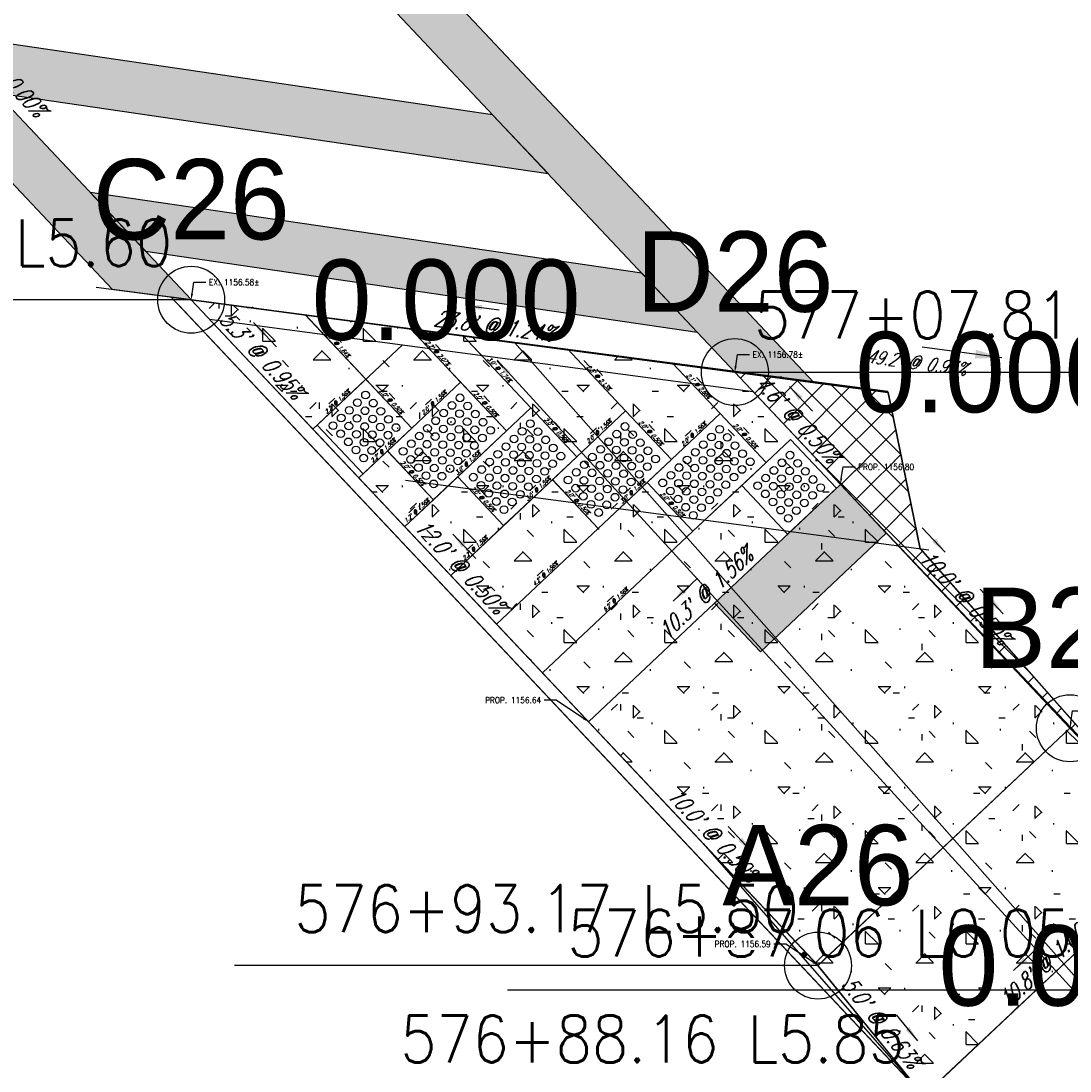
# Model space of a CAD drawing. Extents: x 167754 to 212748, y 396132 to 454338.
# Tile 5 of 150: x 175412 to 175443, y 419381 to 419413. Entities that reach past the tile are written whole.
import ezdxf
from ezdxf import colors
from ezdxf.entities.mleader import LeaderData, LeaderLine
from ezdxf.enums import TextEntityAlignment as Align
from ezdxf.math import Vec2, Vec3

# ---------------------------------------------------------------- set-up
doc = ezdxf.new("R2010")
doc.units = 0
doc.header["$MEASUREMENT"] = 0
doc.layers.get('0').update_dxf_attribs({"linetype": 'CONTINUOUS'})
for name, color, linetype, plot in [('0_3DP_MAT', 181, 'CONTINUOUS', False), ('0_EX. 3DP', 31, 'CONTINUOUS', False), ('0_QUANTITIES_PAVEMENT REMOVED', 130, 'CONTINUOUS', False)]:
    doc.layers.add(name, color=color, linetype=linetype, plot=plot)
for name, color, linetype in [('0_JLD_PR_3DP', 40, 'CONTINUOUS'), ('0_PNTS', 1, 'CONTINUOUS'), ('PM_P_CROSSWALK', 7, 'CONTINUOUS'), ('PM_P_STOP_LINE', 7, 'CONTINUOUS'), ('PNTDESC', 3, 'CONTINUOUS'), ('PNTELEV', 5, 'CONTINUOUS'), ('PNTNO', 7, 'CONTINUOUS'), ('PV_P_CURB', 3, 'CONTINUOUS'), ('PV_P_CURB_RAMP', 3, 'CONTINUOUS'), ('PV_P_CURB_RAMP_DOMES', 7, 'CONTINUOUS'), ('PV_P_CURB_RAMP_HATCH', 3, 'CONTINUOUS'), ('PV_P_GRADE_BREAKS', 3, 'CONTINUOUS'), ('PV_P_SAW_CUT_LINE', 110, 'CONTINUOUS'), ('SC_SCRATCH-6', 6, 'CONTINUOUS')]:
    doc.layers.add(name, color=color, linetype=linetype)
doc.styles.add('PTXT', font='TXT')
doc.styles.add('romans', font='romans.shx', dxfattribs={"width": 0.75, "oblique": 22.5})
doc.styles.get("Standard").update_dxf_attribs({"font": 'romans.shx', "width": 0.9})
doc.dimstyles.new('4P', dxfattribs={"dimscale": 4, "dimtxt": 0.14, "dimasz": 0.14, "dimexe": 0.05, "dimexo": 0.05, "dimgap": 0.05, "dimtad": 1, "dimzin": 0, "dimdsep": 46, "dimtxsty": 'romans', "dimcen": 0, "dimdle": 0.1, "dimclrd": 1, "dimclre": 1, "dimclrt": 7, "dimaunit": 1, "dimadec": 4, "dimazin": 0, "dimtfac": 1, "dimtmove": 0, "dimatfit": 2, "dimfxl": 1, "dimtvp": 1, "dimtolj": 1, "dimtzin": 0, "dimarcsym": 0})

# ---------------------------------------------------------------- blocks, each defined once
blk = doc.blocks.new('SPT4')
at = {"color": 0, "linetype": 'Continuous'}
blk.add_circle((0, 0), 0.5, dxfattribs=at)
blk = doc.blocks.new('SRVPNO1')
at = {"layer": 'PNTDESC', "style": 'PTXT'}
blk.add_attdef('DESC2', text='', height=1, dxfattribs=at).set_placement((0, -1.75), align=Align.CENTER)
at = {"layer": 'PNTELEV', "style": 'PTXT'}
blk.add_attdef('ELEV2', (1.5, -0.5), '', height=1, dxfattribs=at)
at = {"layer": 'PNTNO', "style": 'PTXT'}
blk.add_attdef('PT#', text='', height=1, dxfattribs=at).set_placement((0, 0.75), align=Align.CENTER)

msp = doc.modelspace()

# ---------------------------------------------------------------- hatches: boundary and pattern name
at = {"layer": 'PM_P_CROSSWALK', "transparency": 33554495}
h = msp.add_hatch(color=256, dxfattribs=at)
h.dxf.hatch_style = 1
h.paths.add_polyline_path([(175427.517, 419408.001), (175425.861, 419409.759), (175409.386, 419412.172), (175411.042, 419410.413)])
at = {"layer": 'PV_P_CURB_RAMP_HATCH', "transparency": 33554495}
h = msp.add_hatch(dxfattribs=at)
h.set_pattern_fill('CONCRE', color=256, scale=3, pattern_type=2)
h.set_pattern_definition([(0, (0, 0), (3, 3), [0.375, -2.625]), (90, (0, 0), (-3, 3), [0.375, -2.625]), (135, (0.375, 0), (-2.999999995, 2e-16), [0.5303301, -3.7123107]), (0, (0.375, 1.6875), (3, 3), [0.375, -2.625]), (45, (0.5625, 1.5), (0, 2.999999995), [0.2651649, -3.9774756]), (135, (0.5625, 1.5), (-2.999999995, 2e-16), [0.2651649, -3.9774756]), (0, (1.5, 2.4375), (3, 3), [0.5303301, -2.4696699]), (45, (1.5, 2.4375), (0, 2.999999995), [0.375, -3.8676408]), (135, (2.0303, 2.4375), (-2.999999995, 2e-16), [0.375, -3.8676408]), (90, (2.0625, 0.75), (-3, 3), [0.375, -2.625]), (45, (2.0625, 0.75), (0, 2.999999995), [0.2651649, -3.9774756]), (135, (2.25, 0.9375), (-2.999999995, 2e-16), [0.2651649, -3.9774756]), (0, (0.375, 0.75), (3, 3), [0.1875, -2.5125]), (0, (2.625, 1.5), (3, 3), [0.1875, -2.5125]), (90, (1.6875, 1.875), (-3, 3), [0.1875, -2.5125]), (135, (2.0625, 0.1875), (-2.999999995, 2e-16), [0.2651649, -3.9774756]), (135, (0.75, 2.25), (-2.999999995, 2e-16), [0.2651649, -3.9774756]), (45, (1.4062, 0.9844), (0, 2.999999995), [0.2651649, -3.9774756]), (90, (1.0312, 0.375), (-3, 3), [0.046875, -2.953125]), (90, (1.172, 1.6406), (-3, 3), [0.046875, -2.953125]), (90, (2.578, 2.1562), (-3, 3), [0.046875, -2.953125]), (90, (2.625, 0.5625), (-3, 3), [0.046875, -2.953125])])
h.paths.add_polyline_path([(175416.859, 419404.236), (175433.096, 419402.077), (175443.107, 419391.447), (175446.569, 419387.838), (175438.74, 419380.466), (175435.58, 419384.358)])

# ---------------------------------------------------------------- linework, layer by layer
at = {"layer": '0_3DP_MAT', "color": 211}
for points, elevation in [([(175423.448, 419400.405), (175420.267, 419403.783)], 1156.55), ([(175423.408, 419403.365), (175426.275, 419400.32)], 1156.55), ([(175424.978, 419403.157), (175427.003, 419401.006)], 1156.561), ([(175428.093, 419402.766), (175429.83, 419400.921)], 1156.519), ([(175431.227, 419402.355), (175432.657, 419400.836)], 1156.55), ([(175422.077, 419401.861), (175420.497, 419400.373)], 1156.55), ([(175432.657, 419400.836), (175431.201, 419399.465)], 1156.55), ([(175421.868, 419398.917), (175423.448, 419400.405)], 1156.55), ([(175423.239, 419397.462), (175426.275, 419400.32)], 1156.55), ([(175424.611, 419396.006), (175428.374, 419399.55)], 1156.55), ([(175446.569, 419387.838), (175439.008, 419380.718)], 1156.55), ([(175438.74, 419380.466), (175442.788, 419384.278)], 1156.55)]:
    msp.add_lwpolyline(points, dxfattribs=dict(at, elevation=elevation))
for points in [[(175422.077, 419401.861, 1156.664), (175420.261, 419403.794, 1156.621)], [(175424.904, 419401.776, 1156.706), (175423.397, 419403.383, 1156.66)], [(175427.003, 419401.006, 1156.731), (175424.967, 419403.177, 1156.68)], [(175429.83, 419400.921, 1156.772), (175428.093, 419402.766, 1156.719)], [(175431.22, 419402.356, 1156.758), (175432.657, 419400.836, 1156.814)], [(175420.497, 419400.373, 1156.631), (175422.077, 419401.861, 1156.664)], [(175423.448, 419400.405, 1156.674), (175422.077, 419401.861, 1156.664)], [(175423.448, 419400.405, 1156.674), (175424.904, 419401.776, 1156.706)], [(175424.904, 419401.776, 1156.706), (175426.275, 419400.32, 1156.716)], [(175428.374, 419399.55, 1156.741), (175427.003, 419401.006, 1156.731)], [(175428.374, 419399.55, 1156.741), (175429.83, 419400.921, 1156.772)], [(175429.017, 419397.408, 1156.736), (175430.473, 419398.78, 1156.767), (175431.201, 419399.465, 1156.782), (175432.657, 419400.836, 1156.814)], [(175431.201, 419399.465, 1156.782), (175429.83, 419400.921, 1156.772)], [(175432.657, 419400.836, 1156.814), (175434.029, 419399.38, 1156.824)], [(175421.865, 419398.921, 1156.641), (175422.718, 419399.721, 1156.659), (175423.448, 419400.405, 1156.674)], [(175423.238, 419397.463, 1156.651), (175424.091, 419398.264, 1156.669), (175424.819, 419398.949, 1156.684), (175426.275, 419400.32, 1156.716)], [(175422.718, 419399.721, 1156.659), (175424.091, 419398.264, 1156.669)], [(175424.61, 419396.006, 1156.661), (175426.19, 419397.493, 1156.694), (175428.374, 419399.55, 1156.741)], [(175433.301, 419398.695, 1156.808), (175434.029, 419399.38, 1156.824)], [(175424.819, 419398.949, 1156.684), (175426.19, 419397.493, 1156.694)], [(175429.017, 419397.408, 1156.736), (175427.646, 419398.865, 1156.726)], [(175430.473, 419398.78, 1156.767), (175431.845, 419397.324, 1156.777)], [(175431.845, 419397.324, 1156.777), (175433.301, 419398.695, 1156.808)], [(175429.017, 419397.408, 1156.736), (175425.982, 419394.55, 1156.671)], [(175431.845, 419397.324, 1156.777), (175427.351, 419393.095, 1156.681)]]:
    msp.add_polyline3d(points, dxfattribs=at)
at = {"layer": '0_EX. 3DP'}
for points, elevation in [([(175416.26, 419404.316), (175437.673, 419401.468)], 1156.84), ([(175423.26, 419398.845), (175438.89, 419396.767)], 1156.618)]:
    msp.add_lwpolyline(points, dxfattribs=dict(at, elevation=elevation))
msp.add_lwpolyline([(175426.524, 419402.951), (175457.946, 419367.428)], dxfattribs=at)
for points in [[(175416.5, 419404.061, 1156.618), (175456.04, 419362.112, 1156.282), (175490.076, 419326.184, 1156.311)], [(175497.373, 419333.195, 1156.227), (175462.837, 419369.436, 1156.144), (175438.629, 419396.819, 1156.578), (175437.664, 419401.51, 1156.838)], [(175438.74, 419380.466, 1156.43), (175446.569, 419387.838, 1156.44)]]:
    msp.add_polyline3d(points, dxfattribs=at)
at = {"layer": 'PM_P_CROSSWALK'}
msp.add_lwpolyline([(175427.517, 419408.001), (175425.861, 419409.759), (175409.386, 419412.172), (175411.042, 419410.413)], close=True, dxfattribs=at)
at = {"layer": 'PV_P_CURB_RAMP'}
msp.add_lwpolyline([(175416.859, 419404.236), (175433.096, 419402.077), (175443.107, 419391.447), (175446.569, 419387.838), (175438.74, 419380.466), (175435.58, 419384.358)], close=True, dxfattribs=at)
at = {"layer": 'PV_P_CURB_RAMP_DOMES', "elevation": 1156.55}
for points in [[(175420.621, 419400.49), (175422.077, 419401.861)], [(175420.621, 419400.49), (175422.077, 419401.861)], [(175423.448, 419400.405), (175422.077, 419401.861)], [(175424.904, 419401.776), (175422.72, 419399.72)], [(175426.275, 419400.32), (175424.904, 419401.776)], [(175427.003, 419401.006), (175424.819, 419398.949)], [(175428.374, 419399.55), (175427.003, 419401.006)], [(175429.83, 419400.921), (175427.646, 419398.864)], [(175431.201, 419399.465), (175429.83, 419400.921)], [(175432.657, 419400.836), (175430.473, 419398.78)], [(175434.029, 419399.38), (175432.657, 419400.836)], [(175421.992, 419399.034), (175420.621, 419400.49)], [(175420.621, 419400.49), (175421.992, 419399.034)], [(175421.992, 419399.034), (175423.448, 419400.405)], [(175424.091, 419398.264), (175426.275, 419400.32)], [(175433.301, 419398.695), (175434.757, 419400.066)], [(175433.301, 419398.695), (175434.757, 419400.066)], [(175424.091, 419398.264), (175422.72, 419399.72)], [(175426.19, 419397.493), (175428.374, 419399.55)], [(175429.017, 419397.408), (175431.201, 419399.465)], [(175431.845, 419397.324), (175434.029, 419399.38)], [(175426.19, 419397.493), (175424.819, 419398.949)], [(175429.017, 419397.408), (175427.646, 419398.864)], [(175431.845, 419397.324), (175430.473, 419398.78)], [(175434.672, 419397.239), (175433.301, 419398.695)], [(175433.301, 419398.695), (175434.672, 419397.239)]]:
    msp.add_lwpolyline(points, dxfattribs=at)
at = {"layer": 'PV_P_CURB_RAMP_DOMES'}
for centre in [(175422.066, 419401.391, 1156.55), (175424.887, 419401.307, 1156.55), (175421.581, 419400.934, 1156.55), (175421.824, 419401.163, 1156.55), (175422.052, 419400.92, 1156.55), (175422.295, 419401.149, 1156.55), (175422.523, 419400.906, 1156.55), (175424.645, 419401.079, 1156.55), (175425.115, 419401.065, 1156.55), (175421.339, 419400.706, 1156.55), (175421.81, 419400.692, 1156.55), (175422.28, 419400.678, 1156.55), (175422.751, 419400.664, 1156.55), (175424.16, 419400.622, 1156.55), (175424.402, 419400.851, 1156.55), (175424.63, 419400.608, 1156.55), (175424.873, 419400.836, 1156.55), (175425.101, 419400.594, 1156.55), (175425.344, 419400.822, 1156.55), (175425.572, 419400.58, 1156.55), (175421.097, 419400.478, 1156.55), (175421.567, 419400.464, 1156.55), (175422.038, 419400.45, 1156.55), (175422.509, 419400.435, 1156.55), (175422.979, 419400.421, 1156.55), (175423.917, 419400.394, 1156.55), (175424.388, 419400.38, 1156.55), (175424.859, 419400.366, 1156.55), (175425.33, 419400.352, 1156.55), (175425.8, 419400.337, 1156.55), (175426.744, 419400.308, 1156.55), (175426.986, 419400.537, 1156.55), (175427.214, 419400.294, 1156.55), (175429.813, 419400.452, 1156.55), (175432.641, 419400.367, 1156.55), (175421.325, 419400.235, 1156.55), (175421.553, 419399.993, 1156.55), (175421.796, 419400.221, 1156.55), (175422.024, 419399.979, 1156.55), (175422.266, 419400.207, 1156.55), (175422.495, 419399.965, 1156.55), (175422.737, 419400.193, 1156.55), (175423.675, 419400.166, 1156.55), (175424.146, 419400.152, 1156.55), (175424.616, 419400.137, 1156.55), (175425.087, 419400.123, 1156.55), (175425.558, 419400.109, 1156.55), (175426.501, 419400.08, 1156.55), (175426.972, 419400.066, 1156.55), (175427.443, 419400.052, 1156.55), (175429.329, 419399.995, 1156.55), (175429.571, 419400.224, 1156.55), (175429.799, 419399.981, 1156.55), (175430.042, 419400.21, 1156.55), (175430.27, 419399.967, 1156.55), (175432.398, 419400.139, 1156.55), (175432.869, 419400.125, 1156.55), (175421.781, 419399.751, 1156.55), (175422.252, 419399.736, 1156.55), (175423.19, 419399.709, 1156.55), (175423.433, 419399.937, 1156.55), (175423.661, 419399.695, 1156.55), (175423.903, 419399.923, 1156.55), (175424.132, 419399.681, 1156.55), (175424.374, 419399.909, 1156.55), (175424.602, 419399.667, 1156.55), (175424.845, 419399.895, 1156.55), (175425.073, 419399.653, 1156.55), (175425.315, 419399.881, 1156.55), (175426.259, 419399.852, 1156.55), (175426.73, 419399.838, 1156.55), (175427.2, 419399.824, 1156.55), (175427.671, 419399.81, 1156.55), (175429.086, 419399.767, 1156.55), (175429.557, 419399.753, 1156.55), (175430.028, 419399.739, 1156.55), (175430.498, 419399.725, 1156.55), (175431.913, 419399.682, 1156.55), (175432.156, 419399.911, 1156.55), (175432.384, 419399.668, 1156.55), (175432.626, 419399.896, 1156.55), (175432.855, 419399.654, 1156.55), (175433.097, 419399.882, 1156.55), (175433.325, 419399.64, 1156.55), (175422.01, 419399.508, 1156.55), (175423.418, 419399.467, 1156.55), (175423.889, 419399.453, 1156.55), (175424.36, 419399.438, 1156.55), (175424.831, 419399.424, 1156.55), (175425.774, 419399.395, 1156.55), (175426.017, 419399.624, 1156.55), (175426.245, 419399.381, 1156.55), (175426.487, 419399.609, 1156.55), (175426.716, 419399.367, 1156.55), (175426.958, 419399.595, 1156.55), (175427.186, 419399.353, 1156.55), (175427.429, 419399.581, 1156.55), (175427.657, 419399.339, 1156.55), (175427.899, 419399.567, 1156.55), (175428.844, 419399.539, 1156.55), (175429.314, 419399.525, 1156.55), (175429.785, 419399.511, 1156.55), (175430.256, 419399.496, 1156.55), (175430.727, 419399.482, 1156.55), (175431.671, 419399.454, 1156.55), (175432.142, 419399.44, 1156.55), (175432.612, 419399.426, 1156.55), (175433.083, 419399.412, 1156.55), (175433.554, 419399.398, 1156.55), (175434.504, 419399.368, 1156.55), (175434.746, 419399.596, 1156.55), (175434.974, 419399.354, 1156.55), (175423.647, 419399.224, 1156.55), (175424.117, 419399.21, 1156.55), (175424.588, 419399.196, 1156.55), (175425.532, 419399.167, 1156.55), (175426.002, 419399.153, 1156.55), (175426.473, 419399.139, 1156.55), (175426.944, 419399.125, 1156.55), (175427.415, 419399.111, 1156.55), (175428.359, 419399.082, 1156.55), (175428.601, 419399.31, 1156.55), (175428.83, 419399.068, 1156.55), (175429.072, 419399.296, 1156.55), (175429.3, 419399.054, 1156.55), (175429.543, 419399.282, 1156.55), (175429.771, 419399.04, 1156.55), (175430.013, 419399.268, 1156.55), (175430.242, 419399.026, 1156.55), (175430.484, 419399.254, 1156.55), (175431.428, 419399.226, 1156.55), (175431.899, 419399.212, 1156.55), (175432.37, 419399.197, 1156.55), (175432.841, 419399.183, 1156.55), (175433.311, 419399.169, 1156.55), (175434.261, 419399.139, 1156.55), (175434.732, 419399.125, 1156.55), (175435.203, 419399.111, 1156.55), (175423.875, 419398.982, 1156.55), (175424.103, 419398.739, 1156.55), (175424.346, 419398.968, 1156.55), (175425.289, 419398.939, 1156.55), (175425.518, 419398.696, 1156.55), (175425.76, 419398.925, 1156.55), (175426.231, 419398.91, 1156.55), (175426.701, 419398.896, 1156.55), (175427.172, 419398.882, 1156.55), (175428.116, 419398.854, 1156.55), (175428.587, 419398.84, 1156.55), (175429.058, 419398.826, 1156.55), (175429.529, 419398.812, 1156.55), (175429.999, 419398.797, 1156.55), (175430.944, 419398.769, 1156.55), (175431.186, 419398.997, 1156.55), (175431.414, 419398.755, 1156.55), (175431.657, 419398.983, 1156.55), (175431.885, 419398.741, 1156.55), (175432.127, 419398.969, 1156.55), (175432.356, 419398.727, 1156.55), (175432.598, 419398.955, 1156.55), (175432.826, 419398.713, 1156.55), (175433.069, 419398.941, 1156.55), (175434.019, 419398.911, 1156.55), (175434.489, 419398.897, 1156.55), (175434.96, 419398.883, 1156.55), (175435.431, 419398.869, 1156.55), (175425.746, 419398.454, 1156.55), (175425.988, 419398.682, 1156.55), (175426.217, 419398.44, 1156.55), (175426.459, 419398.668, 1156.55), (175426.687, 419398.426, 1156.55), (175426.93, 419398.654, 1156.55), (175428.345, 419398.611, 1156.55), (175428.815, 419398.597, 1156.55), (175429.286, 419398.583, 1156.55), (175429.757, 419398.569, 1156.55), (175431.172, 419398.527, 1156.55), (175431.643, 419398.513, 1156.55), (175432.113, 419398.498, 1156.55), (175432.584, 419398.484, 1156.55), (175433.776, 419398.683, 1156.55), (175434.005, 419398.44, 1156.55), (175434.247, 419398.669, 1156.55), (175434.475, 419398.426, 1156.55), (175434.718, 419398.654, 1156.55), (175434.946, 419398.412, 1156.55), (175435.189, 419398.64, 1156.55), (175435.417, 419398.398, 1156.55), (175435.659, 419398.626, 1156.55), (175425.974, 419398.211, 1156.55), (175426.445, 419398.197, 1156.55), (175428.573, 419398.369, 1156.55), (175428.801, 419398.127, 1156.55), (175429.044, 419398.355, 1156.55), (175429.272, 419398.113, 1156.55), (175429.514, 419398.341, 1156.55), (175431.4, 419398.284, 1156.55), (175431.871, 419398.27, 1156.55), (175432.342, 419398.256, 1156.55), (175434.233, 419398.198, 1156.55), (175434.704, 419398.184, 1156.55), (175435.174, 419398.17, 1156.55), (175426.202, 419397.969, 1156.55), (175429.03, 419397.884, 1156.55), (175431.628, 419398.042, 1156.55), (175431.857, 419397.799, 1156.55), (175432.099, 419398.028, 1156.55), (175434.461, 419397.955, 1156.55), (175434.932, 419397.941, 1156.55), (175434.69, 419397.713, 1156.55)]:
    msp.add_circle(centre, 0.115, dxfattribs=at)
at = {"layer": 'PV_P_GRADE_BREAKS', "elevation": 1156.631}
msp.add_lwpolyline([(175420.497, 419400.373), (175423.172, 419402.892)], dxfattribs=at)

# ---------------------------------------------------------------- texts
at = {"layer": '0_3DP_MAT', "color": 211, "style": 'romans', "oblique": 22.5, "width": 0.75}
for s, height, rotation, p in [("85.0' @ 0.00%", 0.48, 313.2822, (175410.988, 419410.951)), ("23.8' @ 1.24%", 0.48, 352.5218, (175425.865, 419403.22)), ("5.3' @ 0.95%", 0.48, 313.2822, (175418.795, 419402.414)), ("2.7' @ 1.64%", 0.12, 313.2006, (175421.198, 419402.855, 867.482)), ("2.2' @ 2.07%", 0.12, 313.1732, (175424.18, 419402.607, 867.512)), ("3.0' @ 1.74%", 0.12, 313.1725, (175426.018, 419402.111, 867.421)), ("2.5' @ 2.13%", 0.12, 313.2709, (175428.991, 419401.871, 867.559)), ("2.1' @ 2.68%", 0.12, 313.4104, (175431.971, 419401.623, 867.412)), ("4.6' @ 0.50%", 0.48, 313.2199, (175434.789, 419400.51)), ("2.2' @ 1.56%", 0.12, 43.2864, (175421.26, 419401.146, 867.486)), ("2.0' @ 0.50%", 0.12, 313.2822, (175422.791, 419401.161, 867.412)), ("2.0' @ 1.56%", 0.12, 43.2822, (175424.149, 419401.12, 867.517)), ("2.0' @ 0.50%", 0.12, 313.2822, (175425.619, 419401.076, 867.412)), ("2.0' @ 0.50%", 0.12, 313.2822, (175427.718, 419400.305, 867.412)), ("2.0' @ 1.56%", 0.12, 43.2822, (175429.075, 419400.265, 867.568)), ("2.0' @ 0.50%", 0.12, 313.2822, (175430.545, 419400.221, 867.412)), ("2.0' @ 1.56%", 0.12, 43.2822, (175431.902, 419400.18, 867.599)), ("2.0' @ 0.50%", 0.12, 313.2822, (175433.372, 419400.136, 867.412)), ("2.2' @ 1.56%", 0.12, 43.152, (175422.63, 419399.691, 867.412)), ("3.0' @ 1.56%", 0.12, 43.2822, (175425.156, 419399.321, 867.412)), ("2.0' @ 0.50%", 0.12, 313.2843, (175423.434, 419399.019, 867.412)), ("3.0' @ 1.56%", 0.12, 43.2822, (175427.255, 419398.551, 867.412)), ("2.0' @ 0.50%", 0.12, 313.2818, (175425.534, 419398.249, 867.412)), ("2.0' @ 0.50%", 0.12, 313.2759, (175428.361, 419398.164, 867.548)), ("3.0' @ 1.56%", 0.12, 43.2822, (175430.082, 419398.466, 867.412)), ("1.2' @ 1.56%", 0.12, 43.171, (175423.637, 419397.893, 867.495)), ("2.0' @ 0.50%", 0.12, 313.2822, (175431.188, 419398.079, 867.412)), ("12.0' @ 0.50%", 0.48, 313.2822, (175424.727, 419396.115)), ("12.0' @ 0.50%", 0.48, 313.2822, (175424.727, 419396.115)), ("2.2' @ 1.56%", 0.12, 43.263, (175425.373, 419396.779, 867.508)), ("10.3' @ 1.56%", 0.48, 43.2822, (175432.376, 419395.297)), ("4.2' @ 1.56%", 0.12, 43.2799, (175427.472, 419396.008, 867.527)), ("6.2' @ 1.56%", 0.12, 43.2609, (175429.571, 419395.239, 867.547)), ("10.8' @ 1.00%", 0.48, 43.2822, (175442.545, 419384.268))]:
    msp.add_text(s, height=height, rotation=rotation, dxfattribs=at).set_placement(p, align=Align.CENTER)
at = {"layer": '0_3DP_MAT', "style": 'romans', "oblique": 22.5, "width": 0.75}
for s, rotation, p in [("10.0' @ 0.50%", 313.2822, (175439.792, 419395.193)), ("10.0' @ 0.50%", 313.2822, (175432.268, 419388.108)), ("5.0' @ 0.63%", 309.077, (175437.284, 419382.513))]:
    msp.add_text(s, height=0.48, rotation=rotation, dxfattribs=at).set_placement(p, align=Align.CENTER)
at = {"layer": '0_EX. 3DP', "style": 'romans', "oblique": 22.5, "width": 0.75}
msp.add_text("49.2' @ 0.93%", height=0.4, rotation=352.4254, dxfattribs=at).set_placement((175438.495, 419402.166), align=Align.CENTER)
at = {"layer": 'SC_SCRATCH-6', "width": 0.9}
for s, height, p in [('577+20.47 L5.60', 1.4, (175416.289, 419405.936)), ('577+19.03 L4.42', 0.014, (175418.703, 419404.007)), ('576+93.17 L5.50', 1.4, (175435.009, 419386.059)), ('576+87.06 L0.05', 1.4, (175443.163, 419385.325)), ('576+88.16 L5.85', 1.4, (175438.17, 419382.166))]:
    msp.add_text(s, height=height, dxfattribs=at).set_placement(p, align=Align.MIDDLE_RIGHT)
msp.add_text('577+07.81 R4.79', height=1.4, dxfattribs=at).set_placement((175433.666, 419403.777), align=Align.MIDDLE_LEFT)

# ---------------------------------------------------------------- leaders
at = {"layer": '0_3DP_MAT', "color": 211}
for points, override in [([(175425.068, 419404.063), (175426.059, 419403.932)], {"dimscale": 20, "dimtxt": 0.12, "dimasz": 0.024, "dimdec": 2}), ([(175418.722, 419403.558), (175419.408, 419402.83)], {"dimscale": 20, "dimtxt": 0.12, "dimasz": 0.024, "dimdec": 2}), ([(175421.177, 419403.144, 867.482), (175421.349, 419402.962, 867.482)], {"dimscale": 5, "dimtxt": 0.12, "dimasz": 0.024, "dimdec": 2}), ([(175424.159, 419402.896, 867.512), (175424.33, 419402.714, 867.512)], {"dimscale": 5, "dimtxt": 0.12, "dimasz": 0.024, "dimdec": 2}), ([(175426.001, 419402.397, 867.421), (175426.172, 419402.215, 867.421)], {"dimscale": 20, "dimtxt": 0.12, "dimasz": 0.024, "dimdec": 2}), ([(175428.97, 419402.16, 867.559), (175429.141, 419401.978, 867.559)], {"dimscale": 5, "dimtxt": 0.12, "dimasz": 0.024, "dimdec": 2}), ([(175431.949, 419401.913, 867.412), (175432.12, 419401.731, 867.412)], {"dimscale": 5, "dimtxt": 0.12, "dimasz": 0.024, "dimdec": 2}), ([(175434.728, 419401.643), (175435.412, 419400.914)], {"dimscale": 20, "dimtxt": 0.12, "dimasz": 0.024, "dimdec": 2}), ([(175422.77, 419401.45, 867.412), (175422.942, 419401.268, 867.412)], {"dimscale": 5, "dimtxt": 0.12, "dimasz": 0.024, "dimdec": 2}), ([(175425.597, 419401.365, 867.412), (175425.769, 419401.183, 867.412)], {"dimscale": 5, "dimtxt": 0.12, "dimasz": 0.024, "dimdec": 2}), ([(175420.97, 419401.125, 867.486), (175421.152, 419401.297, 867.486)], {"dimscale": 5, "dimtxt": 0.12, "dimasz": 0.024, "dimdec": 2}), ([(175423.859, 419401.099, 867.517), (175424.041, 419401.27, 867.517)], {"dimscale": 5, "dimtxt": 0.12, "dimasz": 0.024, "dimdec": 2}), ([(175427.697, 419400.595, 867.412), (175427.868, 419400.413, 867.412)], {"dimscale": 5, "dimtxt": 0.12, "dimasz": 0.024, "dimdec": 2}), ([(175428.786, 419400.244, 867.568), (175428.968, 419400.415, 867.568)], {"dimscale": 5, "dimtxt": 0.12, "dimasz": 0.024, "dimdec": 2}), ([(175430.524, 419400.51, 867.412), (175430.695, 419400.328, 867.412)], {"dimscale": 5, "dimtxt": 0.12, "dimasz": 0.024, "dimdec": 2}), ([(175433.351, 419400.425, 867.412), (175433.522, 419400.243, 867.412)], {"dimscale": 5, "dimtxt": 0.12, "dimasz": 0.024, "dimdec": 2}), ([(175431.613, 419400.159, 867.599), (175431.795, 419400.33, 867.599)], {"dimscale": 5, "dimtxt": 0.12, "dimasz": 0.024, "dimdec": 2}), ([(175422.341, 419399.67, 867.412), (175422.523, 419399.841, 867.412)], {"dimscale": 5, "dimtxt": 0.12, "dimasz": 0.024, "dimdec": 2}), ([(175424.87, 419399.303, 867.412), (175425.052, 419399.474, 867.412)], {"dimscale": 5, "dimtxt": 0.12, "dimasz": 0.024, "dimdec": 2}), ([(175423.413, 419399.309, 867.412), (175423.585, 419399.127, 867.412)], {"dimscale": 5, "dimtxt": 0.12, "dimasz": 0.024, "dimdec": 2}), ([(175425.513, 419398.538, 867.412), (175425.684, 419398.356, 867.412)], {"dimscale": 5, "dimtxt": 0.12, "dimasz": 0.024, "dimdec": 2}), ([(175426.969, 419398.533, 867.412), (175427.151, 419398.704, 867.412)], {"dimscale": 5, "dimtxt": 0.12, "dimasz": 0.024, "dimdec": 2}), ([(175429.796, 419398.448, 867.412), (175429.978, 419398.619, 867.412)], {"dimscale": 5, "dimtxt": 0.12, "dimasz": 0.024, "dimdec": 2}), ([(175428.34, 419398.453, 867.548), (175428.511, 419398.271, 867.548)], {"dimscale": 5, "dimtxt": 0.12, "dimasz": 0.024, "dimdec": 2}), ([(175431.167, 419398.368, 867.412), (175431.338, 419398.186, 867.412)], {"dimscale": 5, "dimtxt": 0.12, "dimasz": 0.024, "dimdec": 2}), ([(175423.356, 419397.879, 867.495), (175423.538, 419398.05, 867.495)], {"dimscale": 5, "dimtxt": 0.12, "dimasz": 0.024, "dimdec": 2}), ([(175424.672, 419397.241), (175425.357, 419396.513)], {"dimscale": 20, "dimtxt": 0.12, "dimasz": 0.024, "dimdec": 2}), ([(175424.672, 419397.241), (175425.357, 419396.513)], {"dimscale": 20, "dimtxt": 0.12, "dimasz": 0.024, "dimdec": 2}), ([(175439.377, 419396.701), (175438.691, 419397.429)], {"dimscale": 20, "dimtxt": 0.12, "dimasz": 0.024, "dimdec": 2}), ([(175425.084, 419396.758, 867.508), (175425.266, 419396.929, 867.508)], {"dimscale": 5, "dimtxt": 0.12, "dimasz": 0.024, "dimdec": 2}), ([(175427.189, 419395.993, 867.527), (175427.371, 419396.164, 867.527)], {"dimscale": 5, "dimtxt": 0.12, "dimasz": 0.024, "dimdec": 2}), ([(175431.25, 419395.241), (175431.978, 419395.927)], {"dimscale": 20, "dimtxt": 0.12, "dimasz": 0.024, "dimdec": 2}), ([(175429.285, 419395.221, 867.547), (175429.468, 419395.393, 867.547)], {"dimscale": 5, "dimtxt": 0.12, "dimasz": 0.024, "dimdec": 2}), ([(175441.419, 419384.213), (175442.147, 419384.898)], {"dimscale": 20, "dimtxt": 0.12, "dimasz": 0.024, "dimdec": 2})]:
    msp.add_leader(points, dimstyle='4P', override=override, dxfattribs=at)
at = {"layer": '0_3DP_MAT'}
for points in [[(175441.108, 419394.863), (175440.422, 419395.591)], [(175433.584, 419387.778), (175432.898, 419388.506)], [(175438.556, 419382.107), (175437.926, 419382.883)]]:
    msp.add_leader(points, dimstyle='4P', override={"dimscale": 20, "dimtxt": 0.12, "dimasz": 0.024, "dimdec": 2}, dxfattribs=at)
at = {"layer": '0_EX. 3DP'}
msp.add_leader([(175441.073, 419402.505), (175438.694, 419402.822)], dimstyle='4P', override={"dimscale": 20, "dimtxt": 0.12, "dimasz": 0.04, "dimdec": 2}, dxfattribs=at)
at = {"layer": 'SC_SCRATCH-6', "has_arrowhead": 0}
for points in [[(175418.709, 419403.99), (175418.709, 419403.99), (175418.535, 419403.99)], [(175434.339, 419401.912), (175434.339, 419401.912), (175434.516, 419401.912)], [(175443.733, 419383.624), (175443.723, 419383.625), (175426.303, 419383.625)]]:
    msp.add_leader(points, dimstyle='4P', override={"dimscale": 20, "dimasz": 0.1}, dxfattribs=at)

# ---------------------------------------------------------------- next in the draw order: leaders
at = {"layer": '0_3DP_MAT'}
ml = msp.add_multileader_mtext('Standard', dxfattribs=at)
ml.set_content('EX. 1156.58±', color=256)
ml.set_leader_properties()
ml.build(insert=Vec2(0, 0))
ml.multileader.update_dxf_attribs({"dogleg_length": 0.36, "arrow_head_size": 0.18})
ctx = ml.context
ctx.base_point, ctx.char_height, ctx.arrow_head_size, ctx.landing_gap_size, ctx.plane_origin = Vec3(175417.298, 419404.756), 0.18, 0.18, 0.09, Vec3(175400.654, 419414.022)
notes = []
notes.append((ctx, [(0, (1, 1, 0), (175416.938, 419404.756), (1, 0), 0.36, [(0, [(175416.859, 419404.236)], 0, [])])]))
ctx.mtext.insert, ctx.mtext.flow_direction = Vec3(175417.388, 419404.846), 5
ctx.mtext.has_bg_fill, ctx.mtext.bg_color, ctx.mtext.bg_scale_factor, ctx.mtext.bg_transparency, ctx.mtext.use_window_bg_color = 1, -1027028792, 1.5, 0, 1
ml = msp.add_multileader_mtext('Standard', dxfattribs=at)
ml.set_content('EX. 1156.78±', color=256)
ml.set_leader_properties()
ml.build(insert=Vec2(0, 0))
ml.multileader.update_dxf_attribs({"dogleg_length": 0.36, "arrow_head_size": 0.18})
ctx = ml.context
ctx.base_point, ctx.char_height, ctx.arrow_head_size, ctx.landing_gap_size, ctx.plane_origin = Vec3(175433.535, 419402.597), 0.18, 0.18, 0.09, Vec3(175416.891, 419411.862)
notes.append((ctx, [(0, (1, 1, 0), (175433.175, 419402.597), (1, 0), 0.36, [(0, [(175433.096, 419402.077)], 0, [])])]))
ctx.mtext.insert, ctx.mtext.flow_direction = Vec3(175433.625, 419402.687), 5
ctx.mtext.has_bg_fill, ctx.mtext.bg_color, ctx.mtext.bg_scale_factor, ctx.mtext.bg_transparency, ctx.mtext.use_window_bg_color = 1, -1027028792, 1.5, 0, 1
for ctx, leaders in notes:
    for number, flags, end, landing, length, lines in leaders:
        leader = LeaderData()
        leader.index, (leader.has_last_leader_line, leader.has_dogleg_vector, leader.attachment_direction) = number, flags
        leader.last_leader_point, leader.dogleg_vector, leader.dogleg_length = Vec3(end), Vec3(landing), length
        for number, points, colour, breaks in lines:
            line = LeaderLine()
            line.index, line.vertices, line.color, line.breaks = number, Vec3.list(points), colors.encode_raw_color(colour), breaks
            leader.lines.append(line)
        ctx.leaders.append(leader)

# ---------------------------------------------------------------- next in the draw order: hatches: boundary and pattern name
at = {"layer": 'PM_P_CROSSWALK', "transparency": 33554495}
h = msp.add_hatch(color=256, dxfattribs=at)
h.dxf.hatch_style = 1
h.paths.add_polyline_path([(175395.305, 419427.124), (175392.89, 419427.5), (175414.504, 419404.549), (175416.854, 419404.242)])
h = msp.add_hatch(color=256, dxfattribs=at)
h.dxf.hatch_style = 1
h.paths.add_polyline_path([(175435.452, 419401.764), (175414.325, 419424.197), (175411.951, 419424.53), (175433.096, 419402.077)])
h = msp.add_hatch(color=256, dxfattribs=at)
h.dxf.hatch_style = 1
h.paths.add_polyline_path([(175431.972, 419403.271), (175430.316, 419405.029), (175413.841, 419407.442), (175415.497, 419405.683)])

# ---------------------------------------------------------------- next in the draw order: linework, layer by layer
at = {"layer": '0_3DP_MAT', "color": 211}
msp.add_polyline3d([(175414.025, 419404.613, 1156.543), (175437.664, 419401.51, 1156.838)], dxfattribs=at)
at = {"layer": '0_EX. 3DP'}
msp.add_polyline3d([(175459.827, 419365.453, 1156.316), (175443.307, 419383.51, 1156.442), (175426, 419402.428, 1156.704)], dxfattribs=at)
at = {"layer": '0_PNTS'}
for p in [(175416.859, 419404.236), (175433.096, 419402.077)]:
    msp.add_point(p, dxfattribs=at)
at = {"layer": 'PM_P_CROSSWALK'}
for points, elevation in [([(175395.305, 419427.124), (175392.89, 419427.5), (175414.504, 419404.549), (175416.854, 419404.242)], 1156.55), ([(175435.452, 419401.764), (175414.325, 419424.197), (175411.951, 419424.53), (175433.096, 419402.077)], 1155.64), ([(175431.972, 419403.271), (175430.316, 419405.029), (175413.841, 419407.442), (175415.497, 419405.683)], -1155.253)]:
    msp.add_lwpolyline(points, close=True, dxfattribs=dict(at, elevation=elevation))
at = {"layer": 'PV_P_CURB'}
msp.add_lwpolyline([(175417.402, 419403.659), (175433.639, 419401.5)], dxfattribs=at)
at = {"layer": 'SC_SCRATCH-6'}
msp.add_lwpolyline([(175418.709, 419403.99), (175434.339, 419401.912)], dxfattribs=at)

# ---------------------------------------------------------------- next in the draw order: block references
at = {"layer": '0_PNTS', "xscale": 2.4, "yscale": 2.4, "zscale": 2.4}
for p, values in [((175416.859, 419404.236), {'PT#': 'C26', 'ELEV2': '0.000'}), ((175433.096, 419402.077), {'PT#': 'D26', 'ELEV2': '0.000'})]:
    msp.add_blockref('SRVPNO1', p, dxfattribs=at).add_auto_attribs(values)
at = {"layer": '0_PNTS', "xscale": 2, "yscale": 2, "zscale": 2}
for p in [(175416.859, 419404.236), (175433.096, 419402.077)]:
    msp.add_blockref('SPT4', p, dxfattribs=at)

# ---------------------------------------------------------------- next in the draw order: texts
at = {"layer": 'SC_SCRATCH-6', "width": 0.9}
msp.add_text('577+06.84 R5.58', height=0.014, dxfattribs=at).set_placement((175434.345, 419401.929), align=Align.MIDDLE_LEFT)

# ---------------------------------------------------------------- next in the draw order: leaders
at = {"layer": 'SC_SCRATCH-6', "has_arrowhead": 0}
for points in [[(175416.859, 419404.236), (175416.849, 419404.236), (175399.429, 419404.236)], [(175433.096, 419402.077), (175433.106, 419402.077), (175450.706, 419402.077)]]:
    msp.add_leader(points, dimstyle='4P', override={"dimscale": 20, "dimasz": 0.1}, dxfattribs=at)

# ---------------------------------------------------------------- next in the draw order: leaders
at = {"layer": '0_3DP_MAT'}
ml = msp.add_multileader_mtext('Standard', dxfattribs=at)
ml.set_content('PROP. 1156.80', color=256)
ml.set_leader_properties()
ml.build(insert=Vec2(0, 0))
ml.multileader.update_dxf_attribs({"dogleg_length": 0.36, "arrow_head_size": 0.18})
ctx = ml.context
ctx.base_point, ctx.char_height, ctx.arrow_head_size, ctx.landing_gap_size, ctx.plane_origin = Vec3(175436.687, 419399.243, 1156.382), 0.18, 0.18, 0.09, Vec3(175420.043, 419408.509, 1156.382)
notes = []
notes.append((ctx, [(0, (1, 1, 0), (175436.327, 419399.243, 1156.382), (1, 0), 0.36, [(0, [(175436.248, 419398.723, 1156.382)], 0, [])])]))
ctx.mtext.insert, ctx.mtext.flow_direction = Vec3(175436.777, 419399.333, 1156.382), 5
ctx.mtext.has_bg_fill, ctx.mtext.bg_color, ctx.mtext.bg_scale_factor, ctx.mtext.bg_transparency, ctx.mtext.use_window_bg_color = 1, -1027028792, 1.5, 0, 1
ml = msp.add_multileader_mtext('Standard', dxfattribs=at)
ml.set_content('PROP. 1156.75', color=256)
ml.set_leader_properties()
ml.build(insert=Vec2(0, 0))
ml.multileader.update_dxf_attribs({"dogleg_length": 0.36, "arrow_head_size": 0.18})
ctx = ml.context
ctx.base_point, ctx.char_height, ctx.arrow_head_size, ctx.landing_gap_size, ctx.plane_origin = Vec3(175443.543, 419391.964), 0.18, 0.18, 0.09, Vec3(175426.898, 419401.229)
notes.append((ctx, [(0, (1, 1, 0), (175443.183, 419391.964), (1, 0), 0.36, [(0, [(175443.104, 419391.443)], 0, [])])]))
ctx.mtext.insert, ctx.mtext.flow_direction = Vec3(175443.633, 419392.054), 5
ctx.mtext.has_bg_fill, ctx.mtext.bg_color, ctx.mtext.bg_scale_factor, ctx.mtext.bg_transparency, ctx.mtext.use_window_bg_color = 1, -1027028792, 1.5, 0, 1
for ctx, leaders in notes:
    for number, flags, end, landing, length, lines in leaders:
        leader = LeaderData()
        leader.index, (leader.has_last_leader_line, leader.has_dogleg_vector, leader.attachment_direction) = number, flags
        leader.last_leader_point, leader.dogleg_vector, leader.dogleg_length = Vec3(end), Vec3(landing), length
        for number, points, colour, breaks in lines:
            line = LeaderLine()
            line.index, line.vertices, line.color, line.breaks = number, Vec3.list(points), colors.encode_raw_color(colour), breaks
            leader.lines.append(line)
        ctx.leaders.append(leader)

# ---------------------------------------------------------------- next in the draw order: hatches: boundary and pattern name
at = {"layer": 'PM_P_STOP_LINE', "transparency": 33554495}
h = msp.add_hatch(color=256, dxfattribs=at)
h.dxf.hatch_style = 1
h.paths.add_polyline_path([(175432.488, 419395.182), (175436.248, 419398.723), (175437.619, 419397.267), (175433.859, 419393.726)])
at = {"layer": 'PV_P_SAW_CUT_LINE', "transparency": 33554495}
h = msp.add_hatch(dxfattribs=at)
h.set_pattern_fill('ANSI37', color=256, scale=5)
h.paths.add_polyline_path([(175433.096, 419402.077), (175437.673, 419401.468), (175438.633, 419396.801), (175446.579, 419387.838), (175436.248, 419398.723)])

# ---------------------------------------------------------------- next in the draw order: linework, layer by layer
at = {"layer": '0_JLD_PR_3DP'}
for points in [[(175436.248, 419398.723, 1156.803), (175443.104, 419391.443, 1156.753)], [(175438.74, 419380.466, 1156.56), (175446.569, 419387.838, 1156.668), (175443.104, 419391.443, 1156.753)]]:
    msp.add_polyline3d(points, dxfattribs=at)
at = {"layer": '0_PNTS'}
msp.add_point((175443.104, 419391.443), dxfattribs=at)
at = {"layer": '0_QUANTITIES_PAVEMENT REMOVED'}
msp.add_lwpolyline([(175416.26, 419404.316), (175438.73, 419380.466), (175446.579, 419387.838), (175438.633, 419396.801), (175437.673, 419401.468), (175416.26, 419404.316), (175416.26, 419404.316)], dxfattribs=at)
at = {"layer": 'PM_P_STOP_LINE', "elevation": 1156.55}
msp.add_lwpolyline([(175432.488, 419395.182), (175436.248, 419398.723), (175437.619, 419397.267), (175433.859, 419393.726)], close=True, dxfattribs=at)
at = {"layer": 'PV_P_CURB_RAMP_DOMES', "elevation": 1156.55}
for points in [[(175436.128, 419398.61), (175434.757, 419400.066)], [(175434.672, 419397.239), (175436.128, 419398.61)]]:
    msp.add_lwpolyline(points, dxfattribs=at)
at = {"layer": 'PV_P_GRADE_BREAKS', "elevation": 1156.55}
msp.add_lwpolyline([(175436.248, 419398.723), (175428.724, 419391.638)], dxfattribs=at)
at = {"layer": 'PV_P_GRADE_BREAKS'}
msp.add_lwpolyline([(175435.58, 419384.358), (175443.104, 419391.443)], dxfattribs=at)
at = {"layer": 'PV_P_SAW_CUT_LINE', "elevation": 1155.64}
msp.add_lwpolyline([(175433.096, 419402.077), (175437.673, 419401.468), (175438.633, 419396.801), (175446.579, 419387.838), (175436.248, 419398.723), (175433.096, 419402.077)], dxfattribs=at)

# ---------------------------------------------------------------- next in the draw order: block references
at = {"layer": '0_PNTS', "xscale": 2.4, "yscale": 2.4, "zscale": 2.4}
msp.add_blockref('SRVPNO1', (175443.104, 419391.443), dxfattribs=at).add_auto_attribs({'PT#': 'B26', 'ELEV2': '0.000'})
at = {"layer": '0_PNTS', "xscale": 2, "yscale": 2, "zscale": 2}
msp.add_blockref('SPT4', (175443.104, 419391.443), dxfattribs=at)

# ---------------------------------------------------------------- next in the draw order: leaders
at = {"layer": '0_3DP_MAT'}
ml = msp.add_multileader_mtext('Standard', dxfattribs=at)
ml.set_content('PROP. 1156.64', color=256)
ml.set_leader_properties()
ml.build(insert=Vec2(0, 0))
ml.multileader.update_dxf_attribs({"dogleg_length": 0.36, "arrow_head_size": 0.18})
ctx = ml.context
ctx.base_point, ctx.char_height, ctx.arrow_head_size, ctx.landing_gap_size, ctx.plane_origin = Vec3(175425.37, 419392.282, 1156.525), 0.18, 0.18, 0.09, Vec3(175412.519, 419401.423, 1156.525)
ctx.text_align_type = 2
notes = []
notes.append((ctx, [(1, (1, 1, 0), (175427.761, 419392.282, 1156.525), (-1, 0), 0.36, [(0, [(175428.724, 419391.638, 1156.525)], 0, [])])]))
ctx.mtext.insert, ctx.mtext.alignment, ctx.mtext.flow_direction = Vec3(175427.311, 419392.372, 1156.525), 3, 5
ctx.mtext.has_bg_fill, ctx.mtext.bg_color, ctx.mtext.bg_scale_factor, ctx.mtext.bg_transparency, ctx.mtext.use_window_bg_color = 1, -1027028792, 1.5, 0, 1
ml = msp.add_multileader_mtext('Standard', dxfattribs=at)
ml.set_content('PROP. 1156.59', color=256)
ml.set_leader_properties()
ml.build(insert=Vec2(0, 0))
ml.multileader.update_dxf_attribs({"dogleg_length": 0.36, "arrow_head_size": 0.18})
ctx = ml.context
ctx.base_point, ctx.char_height, ctx.arrow_head_size, ctx.landing_gap_size, ctx.plane_origin = Vec3(175432.241, 419385.002, -0.017), 0.18, 0.18, 0.09, Vec3(175419.375, 419394.143, -0.017)
ctx.text_align_type = 2
notes.append((ctx, [(1, (1, 1, 0), (175434.617, 419385.002, -0.017), (-1, 0), 0.36, [(0, [(175435.58, 419384.358, -0.017)], 0, [])])]))
ctx.mtext.insert, ctx.mtext.alignment, ctx.mtext.flow_direction = Vec3(175434.167, 419385.092, -0.017), 3, 5
ctx.mtext.has_bg_fill, ctx.mtext.bg_color, ctx.mtext.bg_scale_factor, ctx.mtext.bg_transparency, ctx.mtext.use_window_bg_color = 1, -1027028792, 1.5, 0, 1
for ctx, leaders in notes:
    for number, flags, end, landing, length, lines in leaders:
        leader = LeaderData()
        leader.index, (leader.has_last_leader_line, leader.has_dogleg_vector, leader.attachment_direction) = number, flags
        leader.last_leader_point, leader.dogleg_vector, leader.dogleg_length = Vec3(end), Vec3(landing), length
        for number, points, colour, breaks in lines:
            line = LeaderLine()
            line.index, line.vertices, line.color, line.breaks = number, Vec3.list(points), colors.encode_raw_color(colour), breaks
            leader.lines.append(line)
        ctx.leaders.append(leader)

# ---------------------------------------------------------------- next in the draw order: linework, layer by layer
at = {"layer": '0_3DP_MAT', "color": 211}
for points in [[(175428.724, 419391.638, 1156.691), (175420.497, 419400.373, 1156.631), (175416.859, 419404.236, 1156.58)], [(175433.096, 419402.077, 1156.78), (175436.248, 419398.723, 1156.803), (175428.724, 419391.638, 1156.642)], [(175428.724, 419391.638, 1156.642), (175432.152, 419387.998, 1156.592)], [(175432.152, 419387.998, 1156.592), (175438.74, 419380.466, 1156.56)]]:
    msp.add_polyline3d(points, dxfattribs=at)
at = {"layer": '0_JLD_PR_3DP'}
for points in [[(175428.724, 419391.638, 1156.642), (175435.579, 419384.359, 1156.592)], [(175443.104, 419391.443, 1156.753), (175435.579, 419384.359, 1156.592)], [(175438.74, 419380.466, 1156.56), (175435.579, 419384.359, 1156.592)]]:
    msp.add_polyline3d(points, dxfattribs=at)
at = {"layer": '0_PNTS'}
msp.add_point((175435.579, 419384.359), dxfattribs=at)

# ---------------------------------------------------------------- next in the draw order: block references
at = {"layer": '0_PNTS', "xscale": 2.4, "yscale": 2.4, "zscale": 2.4}
msp.add_blockref('SRVPNO1', (175435.579, 419384.359), dxfattribs=at).add_auto_attribs({'PT#': 'A26', 'ELEV2': '0.000'})
at = {"layer": '0_PNTS', "xscale": 2, "yscale": 2, "zscale": 2}
msp.add_blockref('SPT4', (175435.579, 419384.359), dxfattribs=at)

# ---------------------------------------------------------------- next in the draw order: leaders
at = {"layer": 'SC_SCRATCH-6', "has_arrowhead": 0}
msp.add_leader([(175435.579, 419384.359), (175435.569, 419384.359), (175418.149, 419384.359)], dimstyle='4P', override={"dimscale": 20, "dimasz": 0.1}, dxfattribs=at)

doc.saveas('drawing.dxf')
